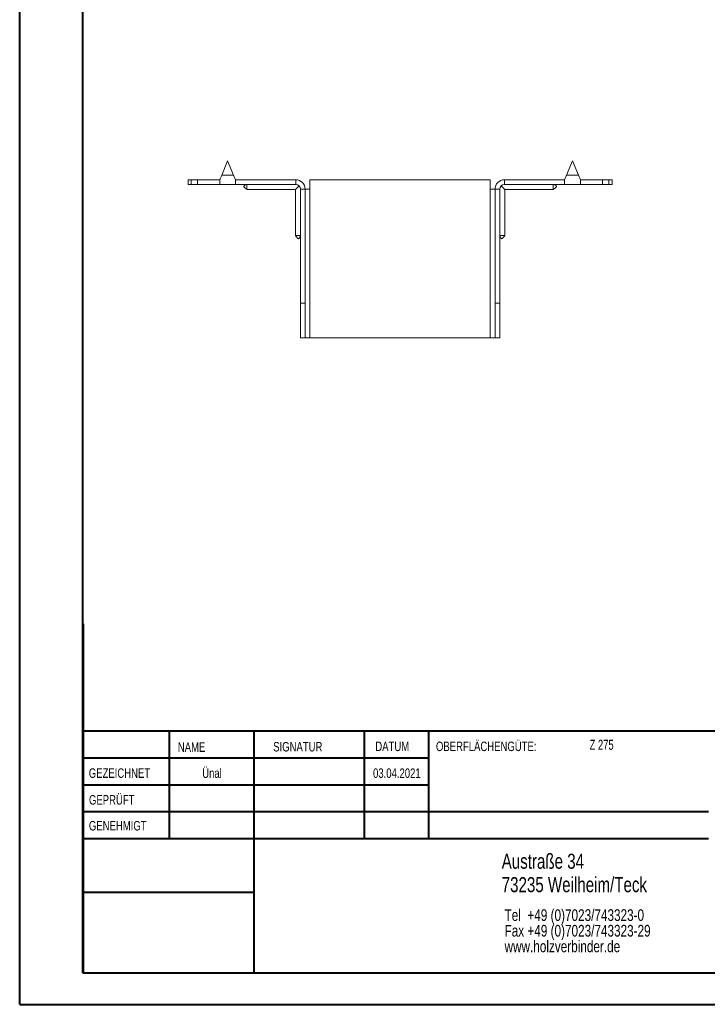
# Model space of a CAD drawing. Header units: millimetres. Extents: x 0 to 210, y 0 to 297.
# Tile 1 of 7: x 0 to 109, y 0 to 156. Entities that reach past the tile are written whole.
import ezdxf

# ---------------------------------------------------------------- set-up
doc = ezdxf.new("R2010")
doc.units = ezdxf.units.MM
doc.styles.add('SLDTEXTSTYLE0', font='TXT', dxfattribs={"width": 0.75})
doc.styles.add('SLDTEXTSTYLE2', font='TXT', dxfattribs={"width": 0.7})

# ---------------------------------------------------------------- blocks, each defined once
blk = doc.blocks.new('SW_NOTE_0')
at = {"color": 0, "linetype": 'Continuous', "lineweight": 0, "char_height": 1.8521, "attachment_point": 1, "style": 'SLDTEXTSTYLE0'}
for s, insert in [('Tel  +49 (0)7023/743323-0', (0, 2.39)), ('Fax +49 (0)7023/743323-29', (0, -0.08)), ('www.holzverbinder.de', (0, -2.55))]:
    blk.add_mtext(s, dxfattribs=dict(at, insert=insert))

msp = doc.modelspace()

# ---------------------------------------------------------------- linework, layer by layer
at = {"color": 7, "linetype": 'Continuous', "lineweight": 40}
for p, q in [((0.08, 0.21), (0.08, 297.21)), ((10.08, 5.21), (10.08, 292.21)), ((10.11, 60.37), (10.11, 5.12)), ((205.08, 43.37), (10.11, 43.37)), ((23.71, 43.37), (23.71, 26.37)), ((37.1, 43.37), (37.1, 5.12)), ((54.51, 43.37), (54.51, 26.37)), ((64.71, 26.37), (64.71, 43.37)), ((64.71, 39.1), (10.11, 39.1)), ((64.71, 34.87), (10.11, 34.87)), ((108.91, 30.62), (10.11, 30.62)), ((108.91, 26.37), (10.11, 26.37)), ((37.1, 17.87), (10.11, 17.87)), ((10.11, 13.71), (10.08, 13.71)), ((10.11, 9.46), (10.08, 9.46)), ((10.08, 5.21), (205.08, 5.21)), ((0.08, 0.21), (210.08, 0.21))]:
    msp.add_line(p, q, dxfattribs=at)
at = {"color": 7, "linetype": 'Continuous', "lineweight": 15}
for p, q in [((32.94, 133.54), (32.01, 131.29)), ((33.88, 131.29), (32.94, 133.54)), ((87.44, 133.54), (86.51, 131.29)), ((88.38, 131.29), (87.44, 133.54)), ((32.01, 131.29), (33.88, 131.29)), ((86.51, 131.29), (88.38, 131.29)), ((26.69, 130.54), (26.69, 129.79)), ((26.69, 130.54), (27.19, 130.54)), ((27.19, 129.79), (26.69, 129.79)), ((27.19, 130.54), (27.19, 129.79)), ((27.19, 130.54), (28.19, 130.54)), ((28.19, 129.79), (27.19, 129.79)), ((28.19, 129.79), (28.19, 130.54)), ((31.69, 130.54), (28.19, 130.54)), ((31.69, 129.79), (28.19, 129.79)), ((31.69, 130.54), (31.69, 129.79)), ((31.69, 129.79), (34.19, 129.79)), ((34.19, 129.79), (34.19, 130.54)), ((43.69, 130.54), (34.19, 130.54)), ((43.69, 129.79), (34.19, 129.79)), ((43.69, 129.79), (43.69, 130.54)), ((45.94, 129.04), (45.94, 130.54)), ((74.44, 130.54), (45.94, 130.54)), ((74.44, 130.54), (74.44, 129.04)), ((76.69, 129.79), (76.69, 130.54)), ((76.69, 130.54), (86.19, 130.54)), ((76.69, 129.79), (86.19, 129.79)), ((86.19, 130.54), (86.19, 129.79)), ((86.19, 129.79), (88.69, 129.79)), ((88.69, 130.54), (92.19, 130.54)), ((88.69, 129.79), (88.69, 130.54)), ((88.69, 129.79), (92.19, 129.79)), ((92.19, 129.79), (92.19, 130.54)), ((92.19, 130.54), (93.19, 130.54)), ((93.19, 129.79), (92.19, 129.79)), ((93.19, 129.79), (93.19, 130.54)), ((93.19, 130.54), (93.69, 130.54)), ((93.69, 129.79), (93.19, 129.79)), ((93.69, 129.79), (93.69, 130.54)), ((35.99, 128.99), (43.64, 128.99)), ((43.64, 128.99), (43.64, 121.73)), ((44.44, 129.04), (45.19, 129.04)), ((44.44, 111.04), (44.44, 129.04)), ((45.19, 111.04), (45.19, 129.04)), ((45.19, 129.04), (45.94, 129.04)), ((45.94, 105.54), (45.94, 129.04)), ((74.44, 129.04), (74.44, 105.54)), ((74.44, 129.04), (75.19, 129.04)), ((75.94, 129.04), (75.19, 129.04)), ((75.19, 111.04), (75.19, 129.04)), ((75.94, 111.04), (75.94, 129.04)), ((76.74, 128.99), (84.39, 128.99)), ((76.74, 121.73), (76.74, 128.99)), ((45.19, 111.04), (44.44, 111.04)), ((44.44, 105.54), (44.44, 111.04)), ((45.19, 105.54), (45.19, 111.04)), ((75.19, 111.04), (75.94, 111.04)), ((75.19, 105.54), (75.19, 111.04)), ((75.94, 105.54), (75.94, 111.04)), ((44.44, 105.54), (45.19, 105.54)), ((45.19, 105.54), (45.94, 105.54)), ((74.44, 105.54), (45.94, 105.54)), ((74.44, 105.54), (75.19, 105.54)), ((75.19, 105.54), (75.94, 105.54))]:
    msp.add_line(p, q, dxfattribs=at)
at = {"color": 7, "linetype": 'Continuous', "lineweight": 0}
for p, q in [((64.71, 39.12), (10.11, 39.12)), ((23.71, 5.21), (23.71, 5.12)), ((54.51, 5.21), (54.51, 5.12))]:
    msp.add_line(p, q, dxfattribs=at)
at = {"color": 7, "linetype": 'Continuous', "lineweight": 15, "flags": 128}
for points in [[(32.01, 131.29), (31.9, 131.03), (31.79, 130.78), (31.69, 130.54)], [(34.19, 130.54), (34.1, 130.78), (33.99, 131.03), (33.88, 131.29)], [(86.51, 131.29), (86.4, 131.03), (86.29, 130.78), (86.19, 130.54)], [(88.69, 130.54), (88.6, 130.78), (88.49, 131.03), (88.38, 131.29)], [(43.64, 128.99), (43.66, 129.01), (43.71, 129.06), (43.8, 129.15), (43.92, 129.27), (44.06, 129.41), (44.22, 129.57)], [(76.16, 129.57), (76.33, 129.41), (76.47, 129.27), (76.59, 129.15), (76.67, 129.06), (76.73, 129.01), (76.74, 128.99)]]:
    msp.add_lwpolyline(points, dxfattribs=at)
at = {"color": 7, "linetype": 'Continuous', "lineweight": 15}
for centre, radius, start, end in [((43.69, 129.04), 1.5, 0, 90), ((43.69, 129.04), 0.75, 0, 90), ((76.69, 129.04), 1.5, 90, 180), ((76.69, 129.04), 0.75, 90, 180)]:
    msp.add_arc(centre, radius, start, end, dxfattribs=at)
for points, knots in [([(35.99, 129.79), (35.86, 129.75), (35.7, 129.7), (35.55, 129.59), (35.52, 129.55), (35.5, 129.51), (35.49, 129.49), (35.49, 129.46), (35.5, 129.43), (35.56, 129.33), (35.75, 129.2), (35.91, 129.07), (36, 128.99)], [0, 0, 0, 0, 0.312859, 0.368955, 0.414538, 0.434314, 0.452963, 0.471428, 0.490674, 0.534328, 0.71923, 1, 1, 1, 1]), ([(35.99, 129.79), (35.99, 129.71), (35.99, 129.52), (35.99, 129.25), (35.99, 129.06), (35.99, 128.98), (35.99, 129), (35.99, 129)], [0, 0, 0, 0, 0.176998, 0.437531, 0.69807, 0.958617, 1, 1, 1, 1]), ([(84.39, 128.99), (84.48, 129.07), (84.62, 129.19), (84.79, 129.31), (84.86, 129.38), (84.89, 129.43), (84.9, 129.46), (84.9, 129.49), (84.89, 129.51), (84.87, 129.55), (84.84, 129.59), (84.69, 129.7), (84.53, 129.75), (84.39, 129.79)], [0, 0, 0, 0, 0.2806253, 0.4128349, 0.4659467, 0.5095787, 0.5288145, 0.5472701, 0.5659096, 0.5856757, 0.6312348, 0.6873023, 1, 1, 1, 1]), ([(84.39, 129.79), (84.39, 129.71), (84.39, 129.52), (84.39, 129.25), (84.39, 129.06), (84.39, 128.98), (84.39, 129), (84.39, 129)], [0, 0, 0, 0, 0.176998, 0.437531, 0.69807, 0.958617, 1, 1, 1, 1]), ([(43.64, 121.73), (43.72, 121.64), (43.84, 121.5), (43.96, 121.33), (44.03, 121.26), (44.08, 121.24), (44.12, 121.23), (44.14, 121.23), (44.17, 121.23), (44.2, 121.25), (44.24, 121.29), (44.35, 121.44), (44.4, 121.59), (44.44, 121.73)], [0, 0, 0, 0, 0.280625, 0.412834, 0.465947, 0.509577, 0.528813, 0.547269, 0.56591, 0.585676, 0.631235, 0.687302, 1, 1, 1, 1]), ([(43.65, 121.73), (43.66, 121.73), (43.67, 121.73), (43.83, 121.73), (44.05, 121.73), (44.27, 121.73), (44.39, 121.73), (44.44, 121.73)], [0, 0, 0, 0, 0.217784, 0.478085, 0.738383, 0.867316, 1, 1, 1, 1]), ([(75.94, 121.73), (75.99, 121.59), (76.04, 121.44), (76.15, 121.29), (76.19, 121.25), (76.22, 121.23), (76.25, 121.23), (76.27, 121.23), (76.31, 121.24), (76.41, 121.29), (76.53, 121.49), (76.67, 121.64), (76.75, 121.73)], [0, 0, 0, 0, 0.312859, 0.368955, 0.414537, 0.434313, 0.452964, 0.471429, 0.490675, 0.534329, 0.71923, 1, 1, 1, 1]), ([(76.74, 121.73), (76.73, 121.73), (76.72, 121.73), (76.56, 121.73), (76.34, 121.73), (76.12, 121.73), (76, 121.73), (75.94, 121.73)], [0, 0, 0, 0, 0.217784, 0.478085, 0.738383, 0.867316, 1, 1, 1, 1])]:
    msp.add_open_spline(points, degree=3, knots=knots, dxfattribs=at)

# ---------------------------------------------------------------- block references
at = {"color": 7, "linetype": 'Continuous', "lineweight": 0}
msp.add_blockref('SW_NOTE_0', (76.7, 12.85), dxfattribs=at)

# ---------------------------------------------------------------- texts
for s, insert, char_height, attachment_point, style in [('OBERFLÄCHENGÜTE:', (65.86, 41.74), 1.5, 1, 'SLDTEXTSTYLE0'), ('Z 275', (90.14, 42.03), 1.587, 1, 'SLDTEXTSTYLE2'), ('NAME', (25.07, 41.62), 1.5, 1, 'SLDTEXTSTYLE0'), ('SIGNATUR', (40.14, 41.68), 1.5, 1, 'SLDTEXTSTYLE0'), ('DATUM', (56.28, 41.74), 1.5, 1, 'SLDTEXTSTYLE0'), ('GEZEICHNET', (11, 37.51), 1.5, 1, 'SLDTEXTSTYLE0'), ('Ünal', (30.47, 37.5), 1.499, 2, 'SLDTEXTSTYLE0'), ('03.04.2021', (59.68, 37.5), 1.499, 2, 'SLDTEXTSTYLE0'), ('GEPRÜFT', (11.03, 33.28), 1.5, 1, 'SLDTEXTSTYLE0'), ('GENEHMIGT', (11.02, 29.19), 1.5, 1, 'SLDTEXTSTYLE0'), ('Austraße 34', (76.25, 24.02), 2.3813, 1, 'SLDTEXTSTYLE0'), ('73235 Weilheim/Teck', (76.25, 20.32), 2.3813, 1, 'SLDTEXTSTYLE0')]:
    msp.add_mtext(s, dxfattribs=dict(at, insert=insert, char_height=char_height, attachment_point=attachment_point, style=style))

doc.saveas('drawing.dxf')
